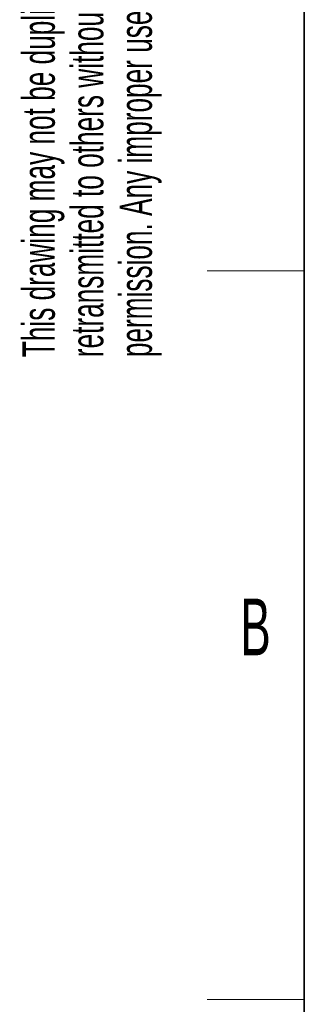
# Paper-space layout 'Blatt3' of a CAD drawing. Header units: millimetres. Extents: x 5 to 418, y 2 to 292.
# Tile 12 of 50: x 8 to 26, y 192 to 253. Entities that reach past the tile are written whole.
import ezdxf

# ---------------------------------------------------------------- set-up
doc = ezdxf.new("R2010")
doc.units = ezdxf.units.MM
doc.layers.add('SLD-0', color=7, linetype='Continuous')
doc.styles.add('SLDTEXTSTYLE0', font='TXT', dxfattribs={"width": 0.605})

# ---------------------------------------------------------------- blocks, each defined once
blk = doc.blocks.new('SW_NOTE_0_39')
at = {"layer": 'SLD-0', "color": 0, "char_height": 2, "attachment_point": 1, "rotation": 90, "style": 'SLDTEXTSTYLE0'}
for s, insert in [('permission. Any improper use is forbidden.', (3.422, 0)), ('retransmitted to others without our prior', (0.422, 0)), ('This drawing may not be duplicated nor', (-2.578, 0))]:
    blk.add_mtext(s, dxfattribs=dict(at, insert=insert))

psp = doc.layouts.new('Blatt3')

# ---------------------------------------------------------------- linework, layer by layer
at = {"layer": 'SLD-0', "lineweight": 35}
psp.add_line((26, 282.5), (26, 12), dxfattribs=at)
at = {"layer": 'SLD-0', "lineweight": 18}
for p, q in [((20, 237.25), (26, 237.25)), ((20, 192.25), (26, 192.25))]:
    psp.add_line(p, q, dxfattribs=at)

# ---------------------------------------------------------------- block references
at = {"layer": 'SLD-0'}
psp.add_blockref('SW_NOTE_0_39', (11.1564, 231.9088), dxfattribs=at)

# ---------------------------------------------------------------- texts
at = {"layer": 'SLD-0', "insert": (22.9816, 217.0011), "char_height": 3.5, "attachment_point": 2, "style": 'SLDTEXTSTYLE0'}
psp.add_mtext('B', dxfattribs=at)

doc.saveas('drawing.dxf')
